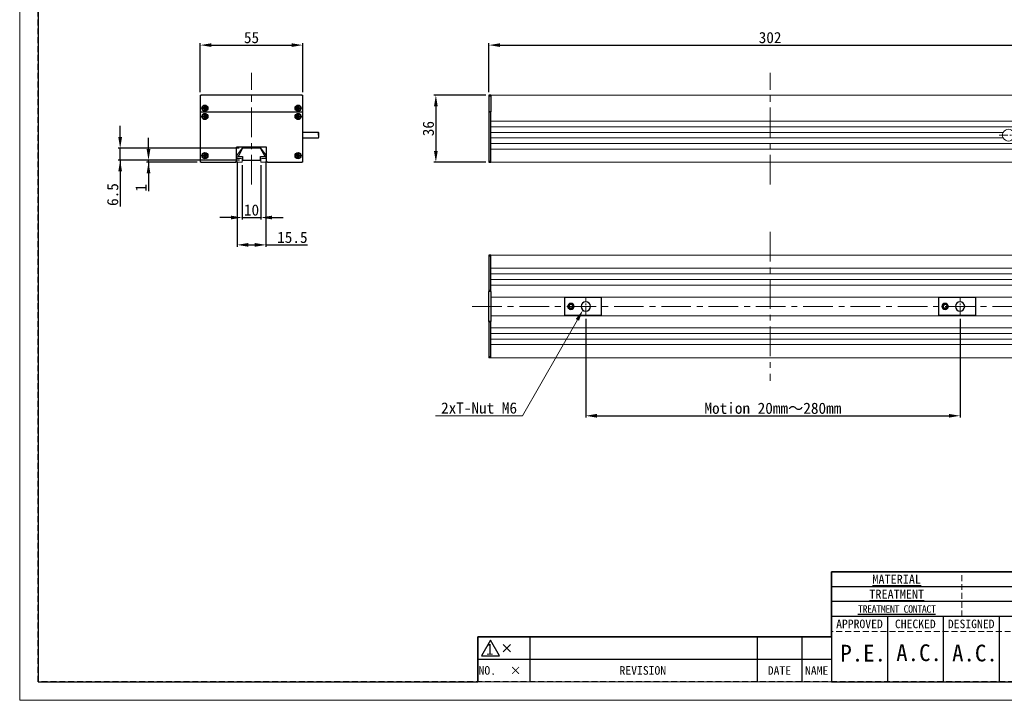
# Model space of a CAD drawing. Header units: millimetres. Extents: x -201 to 202, y 143 to 428.
# Tile 1 of 10: x -201 to 63, y 143 to 326. Entities that reach past the tile are written whole.
import ezdxf
from ezdxf import colors
from ezdxf.entities.mleader import LeaderData, LeaderLine
from ezdxf.enums import TextEntityAlignment as Align
from ezdxf.math import Vec2, Vec3

# ---------------------------------------------------------------- set-up
doc = ezdxf.new("R2010")
doc.units = ezdxf.units.MM
doc.header["$LTSCALE"] = 0.25
doc.linetypes.add('CENTER', pattern=[50.8, 31.75, -6.35, 6.35, -6.35])
doc.linetypes.add('HIDDEN', pattern=[9.525, 6.35, -3.175])
doc.layers.get('0').update_dxf_attribs({"lineweight": 30})
for name, color, linetype, lineweight in [('BASE', 7, 'Continuous', 20), ('CENTER', 1, 'CENTER', 15), ('DIMENSION', 6, 'Continuous', 9)]:
    doc.layers.add(name, color=color, linetype=linetype, lineweight=lineweight)
doc.layers.add('EMPTY LINE', color=252, linetype='Continuous', lineweight=0, plot=False)
for name, color, linetype in [('FORM', 7, 'Continuous'), ('LOCK NUT M6', 132, 'Continuous'), ('MXB4508', 25, 'Continuous'), ('SIDE PANEL1', 1, 'Continuous'), ('SIDEPANEL 2', 30, 'Continuous')]:
    doc.layers.add(name, color=color, linetype=linetype)
doc.styles.add('VS Standard', font='msgothic.ttc', dxfattribs={"height": 3})
doc.styles.add('VS Standard(小)', font='txt', dxfattribs={"height": 2.4})
doc.dimstyles.new('VS Standard x0.5', dxfattribs={"dimtxt": 3, "dimasz": 3, "dimexe": 0.5, "dimexo": 0.8, "dimgap": 0.5, "dimtad": 3, "dimlfac": 2, "dimrnd": 0.0001, "dimzin": 9, "dimdsep": 46, "dimtxsty": 'VS Standard', "dimcen": 0, "dimaunit": 1, "dimadec": 0, "dimazin": 2, "dimtfac": 1, "dimtmove": 0, "dimatfit": 3, "dimfxl": 1, "dimtolj": 1, "dimtzin": 0, "dimarcsym": 0})
doc.dimstyles.new('VS Standard x1', dxfattribs={"dimtxt": 3, "dimasz": 3, "dimexe": 0.5, "dimexo": 0.8, "dimgap": 0.5, "dimtad": 3, "dimrnd": 0.0001, "dimzin": 9, "dimdsep": 46, "dimtxsty": 'VS Standard', "dimcen": 0, "dimaunit": 1, "dimadec": 0, "dimazin": 2, "dimtfac": 1, "dimtmove": 0, "dimatfit": 2, "dimfxl": 1, "dimtolj": 1, "dimtzin": 0, "dimarcsym": 0})

# ---------------------------------------------------------------- blocks, each defined once
blk = doc.blocks.new('表題欄金物用_ver2.0.0')
at = {"layer": 'FORM', "color": 0}
for p, q in [((-11, 40.5), (-191, 40.5)), ((-191, 40.5), (-191, 28.5)), ((-39, 36.5), (-191, 36.5)), ((-39, 32.5), (-191, 32.5)), ((-11, 28.5), (-191, 28.5)), ((-191, 28.5), (-191, 11)), ((-176, 28.5), (-176, 11)), ((-161, 28.5), (-161, 11)), ((-146, 28.5), (-146, 11)), ((-272, 23), (-286, 23)), ((-286, 23), (-286, 17)), ((-211, 23), (-272, 23)), ((-272, 23), (-272, 17)), ((-211, 23), (-211, 17)), ((-199, 23), (-211, 23)), ((-199, 23), (-199, 17)), ((-191, 23), (-199, 23)), ((-279.19, 21), (-277.19, 19)), ((-279.19, 19), (-277.19, 21)), ((-286, 17), (-286, 11)), ((-272, 17), (-286, 17)), ((-272, 17), (-272, 11)), ((-211, 17), (-272, 17)), ((-211, 17), (-211, 11)), ((-199, 17), (-211, 17)), ((-199, 17), (-199, 11)), ((-191, 17), (-199, 17)), ((-191, 11), (-11, 11))]:
    blk.add_line(p, q, dxfattribs=at)
at = {"layer": 'FORM', "color": 0, "linetype": 'HIDDEN', "lineweight": 9}
for p, q in [((-156, 28.49), (-156, 40.49)), ((-131, 24.5), (-191, 24.5))]:
    blk.add_line(p, q, dxfattribs=at)
at = {"layer": 'FORM', "color": 0, "lineweight": 15}
blk.add_line((-191, 11), (-286, 11), dxfattribs=at)
at = {"layer": 'FORM', "color": 0}
blk.add_lwpolyline([(-282.58, 22.13), (-285.01, 17.93), (-280.16, 17.93)], close=True, dxfattribs=at)
at = {"layer": 'FORM', "color": 0, "attachment_point": 5}
for s, insert, char_height, width, style in [('{\\LMATERIAL}', (-173.5, 38.5), 2.4, 36.5, 'VS Standard(小)'), ('{\\LTREATMENT}', (-173.5, 34.5), 2.4, 36.5, 'VS Standard(小)'), ('{\\T0.9;\\LTREATMENT CONTACT}', (-173.5, 30.5), 2, 36.5, 'VS Standard(小)'), ('{\\fＭＳ ゴシック|b0|i0|c128|p49;APPROVED}', (-183.5, 26.5), 2.3, 15, 'VS Standard'), ('{\\fＭＳ ゴシック|b0|i0|c128|p49;CHECKED}', (-168.5, 26.5), 2.3, 15, 'VS Standard'), ('{\\fＭＳ ゴシック|b0|i0|c128|p49;DESIGNED}', (-153.5, 26.5), 2.3, 15, 'VS Standard'), ('NO.', (-283.44, 14), 2.3, 14, 'VS Standard'), ('\\pxi-3,l4,t4;×^I', (-276.99, 14), 2.3, 14, 'VS Standard'), ('REVISION', (-241.67, 14), 2.3, 46, 'VS Standard'), ('{\\fMS Gothic|b0|i0|c128|p49;DATE}', (-204.99, 14), 2.3, 12, 'VS Standard'), ('NAME', (-195, 14), 2.3, 8, 'VS Standard')]:
    blk.add_mtext(s, dxfattribs=dict(at, insert=insert, char_height=char_height, width=width, style=style))
at = {"layer": 'FORM', "color": 0, "insert": (-282.79, 19.73), "char_height": 3, "attachment_point": 5, "style": 'VS Standard'}
blk.add_mtext('1', dxfattribs=at)
at = {"layer": 'FORM', "color": 0}
for tag, height, style, p in [('材料', 2.8, 'VS Standard', (-133, 38.5)), ('一般面取', 2.8, 'VS Standard', (-57, 38.5)), ('処理', 2.8, 'VS Standard', (-133, 34.5)), ('仕上', 2.8, 'VS Standard', (-57, 34.5)), ('処理接点', 2.8, 'VS Standard', (-133, 30.5)), ('偏芯', 2.8, 'VS Standard', (-57, 30.5)), ('一般公差', 2.4, 'VS Standard(小)', (-106, 26.31)), ('適用（機種名）', 3.6, 'VS Standard', (-44.75, 24.75)), ('角度', 2.4, 'VS Standard(小)', (-106, 21.94)), ('SCALE', 2.4, 'VS Standard(小)', (-106, 17.56)), ('NAME', 3.5, 'VS Standard', (-44.75, 18.5)), ('DATE', 2.4, 'VS Standard(小)', (-106, 13.19)), ('DRAW_NO.', 3.5, 'VS Standard', (-44.75, 13.5))]:
    blk.add_attdef(tag, text='', height=height, dxfattribs=dict(at, style=style)).set_placement(p, align=Align.MIDDLE_CENTER)
at = {"layer": 'FORM', "color": 0, "style": 'VS Standard'}
for tag, p in [('CHECKED', (-167.5, 15.18)), ('APPROVED', (-182.5, 15.06)), ('DESIGNED', (-152.5, 15.09)), ('DRAWN', (-137.5, 15.23))]:
    blk.add_attdef(tag, text='', height=4.5, dxfattribs=at).set_placement(p, align=Align.BOTTOM_CENTER)
blk = doc.blocks.new('*D86')
at = {"layer": 'Defpoints', "color": 0}
for p in [(-49.5, 246), (51, 246), (51, 219.15)]:
    blk.add_point(p, dxfattribs=at)
at = {"layer": 'DIMENSION', "color": 0, "lineweight": -2}
for p, q in [((-49.5, 245.2), (-49.5, 218.65)), ((51, 245.2), (51, 218.65)), ((-46.5, 219.15), (48, 219.15))]:
    blk.add_line(p, q, dxfattribs=at)
at = {"layer": 'DIMENSION', "color": 0}
for points in [[(-46.5, 219.65), (-46.5, 218.65), (-49.5, 219.15)], [(48, 218.65), (48, 219.65), (51, 219.15)]]:
    blk.add_solid(points, dxfattribs=at)
at = {"layer": 'DIMENSION', "color": 0, "insert": (0.75, 221.15), "char_height": 3, "attachment_point": 5, "style": 'VS Standard'}
blk.add_mtext('\\A1;\\C6;Motion 20mm～280mm', dxfattribs=at)
blk = doc.blocks.new('*D123')
at = {"layer": 'Defpoints', "color": 0}
for p in [(75.5, 318.68), (-75.5, 305.25), (75.5, 305.25)]:
    blk.add_point(p, dxfattribs=at)
at = {"layer": 'DIMENSION', "color": 0, "lineweight": -2}
for p, q in [((-75.5, 306.05), (-75.5, 319.18)), ((-72.5, 318.68), (72.5, 318.68)), ((75.5, 306.05), (75.5, 319.18))]:
    blk.add_line(p, q, dxfattribs=at)
at = {"layer": 'DIMENSION', "color": 0}
for points in [[(-72.5, 319.18), (-72.5, 318.18), (-75.5, 318.68)], [(72.5, 318.18), (72.5, 319.18), (75.5, 318.68)]]:
    blk.add_solid(points, dxfattribs=at)
at = {"layer": 'DIMENSION', "color": 0, "insert": (0, 320.68), "char_height": 3, "attachment_point": 5, "style": 'VS Standard'}
blk.add_mtext('\\A1;302', dxfattribs=at)
blk = doc.blocks.new('*D124')
at = {"layer": 'Defpoints', "color": 0}
for p in [(-125.5, 318.68), (-153, 305.25), (-125.5, 305.25)]:
    blk.add_point(p, dxfattribs=at)
at = {"layer": 'DIMENSION', "color": 0, "lineweight": -2}
for p, q in [((-153, 306.05), (-153, 319.18)), ((-150, 318.68), (-128.5, 318.68)), ((-125.5, 306.05), (-125.5, 319.18))]:
    blk.add_line(p, q, dxfattribs=at)
at = {"layer": 'DIMENSION', "color": 0}
for points in [[(-150, 319.18), (-150, 318.18), (-153, 318.68)], [(-128.5, 318.18), (-128.5, 319.18), (-125.5, 318.68)]]:
    blk.add_solid(points, dxfattribs=at)
at = {"layer": 'DIMENSION', "color": 0, "insert": (-139.25, 320.68), "char_height": 3, "attachment_point": 5, "style": 'VS Standard'}
blk.add_mtext('\\A1;55', dxfattribs=at)
blk = doc.blocks.new('*D125')
at = {"layer": 'Defpoints', "color": 0}
for p in [(-75.5, 305.25), (-89.75, 287.25), (-75.5, 287.25)]:
    blk.add_point(p, dxfattribs=at)
at = {"layer": 'DIMENSION', "color": 0, "lineweight": -2}
for p, q in [((-76.3, 305.25), (-90.25, 305.25)), ((-89.75, 302.25), (-89.75, 290.25)), ((-76.3, 287.25), (-90.25, 287.25))]:
    blk.add_line(p, q, dxfattribs=at)
at = {"layer": 'DIMENSION', "color": 0}
for points in [[(-89.25, 302.25), (-90.25, 302.25), (-89.75, 305.25)], [(-90.25, 290.25), (-89.25, 290.25), (-89.75, 287.25)]]:
    blk.add_solid(points, dxfattribs=at)
at = {"layer": 'DIMENSION', "color": 0, "insert": (-91.76, 296.25), "char_height": 3, "attachment_point": 5, "rotation": 90, "style": 'VS Standard'}
blk.add_mtext('\\A1;36', dxfattribs=at)
blk = doc.blocks.new('*D126')
at = {"layer": 'Defpoints', "color": 0}
for p in [(-141.75, 287.25), (-136.75, 287.25), (-136.75, 272.38)]:
    blk.add_point(p, dxfattribs=at)
at = {"layer": 'DIMENSION', "color": 0, "lineweight": -2}
for p, q in [((-141.75, 286.45), (-141.75, 271.88)), ((-136.75, 286.45), (-136.75, 271.88)), ((-144.75, 272.38), (-147.75, 272.38)), ((-141.75, 272.38), (-136.75, 272.38)), ((-133.75, 272.38), (-130.75, 272.38))]:
    blk.add_line(p, q, dxfattribs=at)
at = {"layer": 'DIMENSION', "color": 0}
for points in [[(-144.75, 271.88), (-144.75, 272.88), (-141.75, 272.38)], [(-133.75, 272.88), (-133.75, 271.88), (-136.75, 272.38)]]:
    blk.add_solid(points, dxfattribs=at)
at = {"layer": 'DIMENSION', "color": 0, "insert": (-139.25, 274.38), "char_height": 3, "attachment_point": 5, "style": 'VS Standard'}
blk.add_mtext('\\A1;10', dxfattribs=at)
blk = doc.blocks.new('*D127')
at = {"layer": 'Defpoints', "color": 0}
for p in [(-143.12, 288.25), (-135.37, 288.25), (-135.37, 265.04)]:
    blk.add_point(p, dxfattribs=at)
at = {"layer": 'DIMENSION', "color": 0, "lineweight": -2}
for p, q in [((-143.12, 287.45), (-143.12, 264.54)), ((-135.37, 287.45), (-135.37, 264.54)), ((-140.12, 265.04), (-138.37, 265.04)), ((-135.37, 265.04), (-124.18, 265.04))]:
    blk.add_line(p, q, dxfattribs=at)
at = {"layer": 'DIMENSION', "color": 0}
for points in [[(-140.12, 265.54), (-140.12, 264.54), (-143.12, 265.04)], [(-138.37, 264.54), (-138.37, 265.54), (-135.37, 265.04)]]:
    blk.add_solid(points, dxfattribs=at)
at = {"layer": 'DIMENSION', "color": 0, "insert": (-128.28, 267.04), "char_height": 3, "attachment_point": 5, "style": 'VS Standard'}
blk.add_mtext('\\A1;15.5', dxfattribs=at)
blk = doc.blocks.new('*D128')
at = {"layer": 'Defpoints', "color": 0}
for p in [(-166.91, 287.75), (-153, 287.25), (-141.7, 287.75)]:
    blk.add_point(p, dxfattribs=at)
at = {"layer": 'DIMENSION', "color": 0, "lineweight": -2}
for p, q in [((-166.91, 290.75), (-166.91, 293.75)), ((-142.5, 287.75), (-167.41, 287.75)), ((-153.8, 287.25), (-167.41, 287.25)), ((-166.91, 287.25), (-166.91, 287.75)), ((-166.91, 287.25), (-166.91, 279.44)), ((-166.91, 284.25), (-166.91, 281.25))]:
    blk.add_line(p, q, dxfattribs=at)
at = {"layer": 'DIMENSION', "color": 0}
for points in [[(-167.41, 290.75), (-166.41, 290.75), (-166.91, 287.75)], [(-166.41, 284.25), (-167.41, 284.25), (-166.91, 287.25)]]:
    blk.add_solid(points, dxfattribs=at)
at = {"layer": 'DIMENSION', "color": 0, "insert": (-168.91, 280.35), "char_height": 3, "attachment_point": 5, "rotation": 90, "style": 'VS Standard'}
blk.add_mtext('\\A1;1', dxfattribs=at)
blk = doc.blocks.new('*D129')
at = {"layer": 'Defpoints', "color": 0}
for p in [(-174.52, 291), (-141.76, 291), (-141.7, 287.75)]:
    blk.add_point(p, dxfattribs=at)
at = {"layer": 'DIMENSION', "color": 0, "lineweight": -2}
for p, q in [((-174.52, 294), (-174.52, 297)), ((-142.56, 291), (-175.02, 291)), ((-174.52, 287.75), (-174.52, 291)), ((-142.5, 287.75), (-175.02, 287.75)), ((-174.52, 287.75), (-174.52, 275.34)), ((-174.52, 284.75), (-174.52, 281.75))]:
    blk.add_line(p, q, dxfattribs=at)
at = {"layer": 'DIMENSION', "color": 0}
for points in [[(-175.02, 294), (-174.02, 294), (-174.52, 291)], [(-174.02, 284.75), (-175.02, 284.75), (-174.52, 287.75)]]:
    blk.add_solid(points, dxfattribs=at)
at = {"layer": 'DIMENSION', "color": 0, "insert": (-176.52, 278.55), "char_height": 3, "attachment_point": 5, "rotation": 90, "style": 'VS Standard'}
blk.add_mtext('\\A1;6.5', dxfattribs=at)

msp = doc.modelspace()

# ---------------------------------------------------------------- linework, layer by layer
at = {"color": 7}
for p, q in [((-121.2397, 295.25), (-125.5, 295.25)), ((-125.5, 293.75), (-125.5, 295.25)), ((-125.5, 293.75), (-121.2397, 293.75))]:
    msp.add_line(p, q, dxfattribs=at)
for centre, start, end in [((-120.6397, 294.875), 147.994617, 212.005383), ((-121.8397, 294.875), 327.994617, 32.005383), ((-121.8397, 294.125), 327.994617, 32.005383)]:
    msp.add_arc(centre, 0.7075, start, end, dxfattribs=at)
at = {"layer": 'BASE', "color": 7}
for p, q in [((-153, 305.25), (-153, 298.25)), ((-150.5, 305.25), (-153, 305.25)), ((-125.5, 305.25), (-128, 305.25)), ((-125.5, 298.25), (-125.5, 305.25)), ((75, 305.25), (-75, 305.25)), ((75, 305.25), (-75, 305.25)), ((75, 305.25), (-75, 305.25)), ((75, 305.25), (-75, 305.25)), ((-75, 287.25), (-75, 305.25)), ((-75, 298.25), (75, 298.25)), ((-75, 298.25), (75, 298.25)), ((-75, 298.25), (75, 298.25)), ((-75, 298.25), (75, 298.25)), ((-75, 296.75), (75, 296.75)), ((-75, 296.75), (75, 296.75)), ((-75, 296.75), (75, 296.75)), ((-75, 296.75), (75, 296.75)), ((-75, 295.25), (62.5867, 295.25)), ((-75, 295.25), (62.5867, 295.25)), ((-75, 295.25), (62.5867, 295.25)), ((-75, 293.75), (62.5867, 293.75)), ((-75, 293.75), (62.5867, 293.75)), ((-75, 293.75), (61.0867, 293.75)), ((-143.125, 289.25), (-141.7578, 291)), ((-141.7578, 291), (-136.7422, 291)), ((-136.7422, 291), (-135.375, 289.25)), ((-75, 292.25), (75, 292.25)), ((75, 292.25), (-75, 292.25)), ((75, 292.25), (-75, 292.25)), ((75, 292.25), (-75, 292.25)), ((-153, 290.75), (-153, 287.25)), ((-143.125, 288.25), (-143.125, 289.25)), ((-142, 288.25), (-143.125, 288.25)), ((-135.375, 288.25), (-136.5, 288.25)), ((-135.375, 289.25), (-135.375, 288.25)), ((-125.5, 287.25), (-125.5, 290.75)), ((75, 290.75), (-75, 290.75)), ((75, 290.75), (-75, 290.75)), ((75, 290.75), (-75, 290.75)), ((75, 290.75), (-75, 290.75)), ((-153, 287.25), (-149.5, 287.25)), ((-145, 287.25), (-141.75, 287.25)), ((-141.75, 287.25), (-141.75, 288)), ((-136.75, 288), (-136.75, 287.25)), ((-136.75, 287.25), (-133.5, 287.25)), ((-129, 287.25), (-125.5, 287.25)), ((75, 287.25), (-75, 287.25)), ((75, 287.25), (-75, 287.25)), ((75, 287.25), (-75, 287.25)), ((75, 287.25), (-75, 287.25)), ((75, 262.25), (-75, 262.25)), ((-75, 234.75), (-75, 262.25)), ((75, 258.75), (-75, 258.75)), ((75, 257.25), (-75, 257.25)), ((75, 255.75), (-75, 255.75)), ((75, 254.25), (-75, 254.25)), ((75, 251), (-75, 251)), ((75, 246), (-75, 246)), ((75, 242.75), (-75, 242.75)), ((75, 241.25), (-75, 241.25)), ((75, 239.75), (-75, 239.75)), ((75, 238.25), (-75, 238.25)), ((75, 234.75), (-75, 234.75))]:
    msp.add_line(p, q, dxfattribs=at)
for centre, radius, start, end in [((64, 294.5), 1.6, 152.046813, 180), ((64, 294.5), 1.6, 180, 207.953187), ((64, 294.5), 1.6, 27.953187, 152.046813), ((64, 294.5), 1.6, 207.953187, 332.046813), ((-142, 288), 0.25, 0, 90), ((-136.5, 288), 0.25, 90, 180)]:
    msp.add_arc(centre, radius, start, end, dxfattribs=at)
at = {"layer": 'CENTER'}
for p, q in [((-139.25, 281.25), (-139.25, 311.25)), ((-139.25, 281.25), (-139.25, 311.25)), ((-139.25, 281.25), (-139.25, 311.25)), ((0, 281.25), (0, 311.25)), ((0, 268.5), (0, 228.5)), ((-80, 248.5), (80, 248.5))]:
    msp.add_line(p, q, dxfattribs=at)
at = {"layer": 'CENTER', "ltscale": 0.3}
for p, q in [((61.5, 294.5), (66.5, 294.5)), ((-49.5, 246), (-49.5, 251)), ((51, 246), (51, 251)), ((-52, 248.5), (-47, 248.5)), ((48.5, 248.5), (53.5, 248.5))]:
    msp.add_line(p, q, dxfattribs=at)
at = {"layer": 'EMPTY LINE'}
for p, q in [((-201.5, 427.75), (-201.5, 142.75)), ((-201.5, 142.75), (201.5, 142.75))]:
    msp.add_line(p, q, dxfattribs=at)
at = {"layer": 'FORM', "linetype": 'HIDDEN'}
msp.add_lwpolyline([(-196.5, 422.75), (196.5, 422.75), (196.5, 147.75), (-196.5, 147.75)], close=True, dxfattribs=at)
at = {"layer": 'FORM'}
msp.add_lwpolyline([(-196.5, 422.75), (-196.5, 147.75), (-78.5, 147.75), (-78.5, 159.75), (16.5, 159.75), (16.5, 177.25), (196.5, 177.25), (196.5, 422.75), (-196.5, 422.75)], close=True, dxfattribs=at)
at = {"layer": 'LOCK NUT M6', "color": 7}
for p, q in [((-141.7, 291), (-142.875, 288.75)), ((-136.8, 291), (-141.7, 291)), ((-135.625, 288.75), (-136.8, 291)), ((-142.875, 288.75), (-141.7, 288.75)), ((-141.7, 288.75), (-141.7, 287.75)), ((-136.8, 287.75), (-136.8, 288.75)), ((-136.8, 288.75), (-135.625, 288.75)), ((-141.7, 287.75), (-136.8, 287.75)), ((-55.25, 251), (-55.25, 250.95)), ((-45.25, 250.95), (-55.25, 250.95)), ((-55.25, 250.95), (-55.25, 246.05)), ((-45.25, 250.95), (-55.25, 250.95)), ((-53.7887, 249), (-54.0774, 248.5)), ((-53.2113, 249), (-53.7887, 249)), ((-53.2113, 249), (-52.9226, 248.5)), ((-45.25, 250.95), (-45.25, 251)), ((-45.25, 246.05), (-45.25, 250.95)), ((45.25, 251), (45.25, 250.95)), ((55.25, 250.95), (45.25, 250.95)), ((45.25, 250.95), (45.25, 246.05)), ((55.25, 250.95), (45.25, 250.95)), ((46.7113, 249), (46.4226, 248.5)), ((47.2887, 249), (46.7113, 249)), ((47.2887, 249), (47.5774, 248.5)), ((55.25, 250.95), (55.25, 251)), ((55.25, 246.05), (55.25, 250.95)), ((-45.25, 246.05), (-55.25, 246.05)), ((-55.25, 246.05), (-55.25, 246)), ((-45.25, 246.05), (-55.25, 246.05)), ((-53.7887, 248), (-54.0774, 248.5)), ((-53.2113, 248), (-53.7887, 248)), ((-53.2113, 248), (-52.9226, 248.5)), ((-45.25, 246), (-45.25, 246.05)), ((55.25, 246.05), (45.25, 246.05)), ((45.25, 246.05), (45.25, 246)), ((55.25, 246.05), (45.25, 246.05)), ((46.7113, 248), (46.4226, 248.5)), ((47.2887, 248), (46.7113, 248)), ((47.2887, 248), (47.5774, 248.5)), ((55.25, 246), (55.25, 246.05))]:
    msp.add_line(p, q, dxfattribs=at)
for centre in [(-53.5, 248.5), (47, 248.5)]:
    msp.add_circle(centre, 0.805, dxfattribs=at)
for centre, radius, start, end in [((-53.5, 248.5), 0.825, 90, 270), ((-53.5, 248.5), 0.825, 270, 90), ((-49.5, 248.5), 1.25, 90, 270), ((-49.5, 248.5), 1.25, 270, 90), ((47, 248.5), 0.825, 90, 270), ((47, 248.5), 0.825, 270, 90), ((51, 248.5), 1.25, 90, 270), ((51, 248.5), 1.25, 270, 90)]:
    msp.add_arc(centre, radius, start, end, dxfattribs=at)
at = {"layer": 'MXB4508', "color": 7}
for p, q in [((-152.25, 301.625), (-152.25, 301.875)), ((-152.1768, 301.8018), (-152.25, 301.875)), ((-152.25, 301.875), (-151.875, 301.875)), ((-152.1768, 301.6982), (-152.25, 301.625)), ((-151.875, 301.625), (-152.25, 301.625)), ((-152.1768, 301.6982), (-152.1768, 301.8018)), ((-152.1768, 301.8018), (-151.8018, 301.8018)), ((-151.8018, 301.6982), (-152.1768, 301.6982)), ((-151.8018, 302.1768), (-151.875, 302.25)), ((-151.875, 301.875), (-151.875, 302.25)), ((-151.875, 302.25), (-151.625, 302.25)), ((-151.875, 301.875), (-151.8018, 301.8018)), ((-151.8018, 301.6982), (-151.875, 301.625)), ((-151.875, 301.25), (-151.875, 301.625)), ((-151.8018, 302.1768), (-151.6982, 302.1768)), ((-151.8018, 301.8018), (-151.8018, 302.1768)), ((-151.8018, 301.3232), (-151.8018, 301.6982)), ((-151.6982, 302.1768), (-151.625, 302.25)), ((-151.6982, 302.1768), (-151.6982, 301.8018)), ((-151.6982, 301.8018), (-151.625, 301.875)), ((-151.6982, 301.8018), (-151.3232, 301.8018)), ((-151.6982, 301.6982), (-151.6982, 301.3232)), ((-151.3232, 301.6982), (-151.6982, 301.6982)), ((-151.6982, 301.6982), (-151.625, 301.625)), ((-151.625, 302.25), (-151.625, 301.875)), ((-151.625, 301.875), (-151.25, 301.875)), ((-151.25, 301.625), (-151.625, 301.625)), ((-151.625, 301.625), (-151.625, 301.25)), ((-151.3232, 301.8018), (-151.25, 301.875)), ((-151.3232, 301.8018), (-151.3232, 301.6982)), ((-151.3232, 301.6982), (-151.25, 301.625)), ((-151.25, 301.875), (-151.25, 301.625)), ((-127.25, 301.625), (-127.25, 301.875)), ((-127.1768, 301.8018), (-127.25, 301.875)), ((-127.25, 301.875), (-126.875, 301.875)), ((-127.1768, 301.6982), (-127.25, 301.625)), ((-126.875, 301.625), (-127.25, 301.625)), ((-127.1768, 301.6982), (-127.1768, 301.8018)), ((-127.1768, 301.8018), (-126.8018, 301.8018)), ((-126.8018, 301.6982), (-127.1768, 301.6982)), ((-126.8018, 302.1768), (-126.875, 302.25)), ((-126.875, 301.875), (-126.875, 302.25)), ((-126.875, 302.25), (-126.625, 302.25)), ((-126.875, 301.875), (-126.8018, 301.8018)), ((-126.8018, 301.6982), (-126.875, 301.625)), ((-126.875, 301.25), (-126.875, 301.625)), ((-126.8018, 302.1768), (-126.6982, 302.1768)), ((-126.8018, 301.8018), (-126.8018, 302.1768)), ((-126.8018, 301.3232), (-126.8018, 301.6982)), ((-126.6982, 302.1768), (-126.625, 302.25)), ((-126.6982, 302.1768), (-126.6982, 301.8018)), ((-126.6982, 301.8018), (-126.625, 301.875)), ((-126.6982, 301.8018), (-126.3232, 301.8018)), ((-126.6982, 301.6982), (-126.6982, 301.3232)), ((-126.3232, 301.6982), (-126.6982, 301.6982)), ((-126.6982, 301.6982), (-126.625, 301.625)), ((-126.625, 302.25), (-126.625, 301.875)), ((-126.625, 301.875), (-126.25, 301.875)), ((-126.25, 301.625), (-126.625, 301.625)), ((-126.625, 301.625), (-126.625, 301.25)), ((-126.3232, 301.8018), (-126.25, 301.875)), ((-126.3232, 301.8018), (-126.3232, 301.6982)), ((-126.3232, 301.6982), (-126.25, 301.625)), ((-126.25, 301.875), (-126.25, 301.625)), ((-152.25, 299.375), (-152.25, 299.625)), ((-152.1768, 299.5518), (-152.25, 299.625)), ((-152.25, 299.625), (-151.875, 299.625)), ((-152.1768, 299.4482), (-152.25, 299.375)), ((-151.875, 299.375), (-152.25, 299.375)), ((-152.1768, 299.4482), (-152.1768, 299.5518)), ((-152.1768, 299.5518), (-151.8018, 299.5518)), ((-151.8018, 299.4482), (-152.1768, 299.4482)), ((-151.8018, 301.3232), (-151.875, 301.25)), ((-151.625, 301.25), (-151.875, 301.25)), ((-151.8018, 299.9268), (-151.875, 300)), ((-151.875, 299.625), (-151.875, 300)), ((-151.875, 300), (-151.625, 300)), ((-151.875, 299.625), (-151.8018, 299.5518)), ((-151.8018, 299.4482), (-151.875, 299.375)), ((-151.875, 299), (-151.875, 299.375)), ((-151.8018, 299.0732), (-151.875, 299)), ((-151.625, 299), (-151.875, 299)), ((-151.6982, 301.3232), (-151.8018, 301.3232)), ((-151.8018, 299.9268), (-151.6982, 299.9268)), ((-151.8018, 299.5518), (-151.8018, 299.9268)), ((-151.8018, 299.0732), (-151.8018, 299.4482)), ((-151.6982, 299.0732), (-151.8018, 299.0732)), ((-151.6982, 301.3232), (-151.625, 301.25)), ((-151.6982, 299.9268), (-151.625, 300)), ((-151.6982, 299.9268), (-151.6982, 299.5518)), ((-151.6982, 299.5518), (-151.625, 299.625)), ((-151.6982, 299.5518), (-151.3232, 299.5518)), ((-151.6982, 299.4482), (-151.6982, 299.0732)), ((-151.3232, 299.4482), (-151.6982, 299.4482)), ((-151.6982, 299.4482), (-151.625, 299.375)), ((-151.6982, 299.0732), (-151.625, 299)), ((-151.625, 300), (-151.625, 299.625)), ((-151.625, 299.625), (-151.25, 299.625)), ((-151.25, 299.375), (-151.625, 299.375)), ((-151.625, 299.375), (-151.625, 299)), ((-151.3232, 299.5518), (-151.25, 299.625)), ((-151.3232, 299.5518), (-151.3232, 299.4482)), ((-151.3232, 299.4482), (-151.25, 299.375)), ((-151.25, 299.625), (-151.25, 299.375)), ((-127.25, 299.375), (-127.25, 299.625)), ((-127.1768, 299.5518), (-127.25, 299.625)), ((-127.25, 299.625), (-126.875, 299.625)), ((-127.1768, 299.4482), (-127.25, 299.375)), ((-126.875, 299.375), (-127.25, 299.375)), ((-127.1768, 299.4482), (-127.1768, 299.5518)), ((-127.1768, 299.5518), (-126.8018, 299.5518)), ((-126.8018, 299.4482), (-127.1768, 299.4482)), ((-126.8018, 301.3232), (-126.875, 301.25)), ((-126.625, 301.25), (-126.875, 301.25)), ((-126.8018, 299.9268), (-126.875, 300)), ((-126.875, 299.625), (-126.875, 300)), ((-126.875, 300), (-126.625, 300)), ((-126.875, 299.625), (-126.8018, 299.5518)), ((-126.8018, 299.4482), (-126.875, 299.375)), ((-126.875, 299), (-126.875, 299.375)), ((-126.8018, 299.0732), (-126.875, 299)), ((-126.625, 299), (-126.875, 299)), ((-126.6982, 301.3232), (-126.8018, 301.3232)), ((-126.8018, 299.9268), (-126.6982, 299.9268)), ((-126.8018, 299.5518), (-126.8018, 299.9268)), ((-126.8018, 299.0732), (-126.8018, 299.4482)), ((-126.6982, 299.0732), (-126.8018, 299.0732)), ((-126.6982, 301.3232), (-126.625, 301.25)), ((-126.6982, 299.9268), (-126.625, 300)), ((-126.6982, 299.9268), (-126.6982, 299.5518)), ((-126.6982, 299.5518), (-126.625, 299.625)), ((-126.6982, 299.5518), (-126.3232, 299.5518)), ((-126.6982, 299.4482), (-126.6982, 299.0732)), ((-126.3232, 299.4482), (-126.6982, 299.4482)), ((-126.6982, 299.4482), (-126.625, 299.375)), ((-126.6982, 299.0732), (-126.625, 299)), ((-126.625, 300), (-126.625, 299.625)), ((-126.625, 299.625), (-126.25, 299.625)), ((-126.25, 299.375), (-126.625, 299.375)), ((-126.625, 299.375), (-126.625, 299)), ((-126.3232, 299.5518), (-126.25, 299.625)), ((-126.3232, 299.5518), (-126.3232, 299.4482)), ((-126.3232, 299.4482), (-126.25, 299.375)), ((-126.25, 299.625), (-126.25, 299.375)), ((-152.25, 288.875), (-152.25, 289.125)), ((-152.1768, 289.0518), (-152.25, 289.125)), ((-152.25, 289.125), (-151.875, 289.125)), ((-152.1768, 288.9482), (-152.25, 288.875)), ((-151.875, 288.875), (-152.25, 288.875)), ((-152.1768, 288.9482), (-152.1768, 289.0518)), ((-152.1768, 289.0518), (-151.8018, 289.0518)), ((-151.8018, 288.9482), (-152.1768, 288.9482)), ((-151.8018, 289.4268), (-151.875, 289.5)), ((-151.875, 289.125), (-151.875, 289.5)), ((-151.875, 289.5), (-151.625, 289.5)), ((-151.875, 289.125), (-151.8018, 289.0518)), ((-151.8018, 288.9482), (-151.875, 288.875)), ((-151.875, 288.5), (-151.875, 288.875)), ((-151.8018, 288.5732), (-151.875, 288.5)), ((-151.625, 288.5), (-151.875, 288.5)), ((-151.8018, 289.4268), (-151.6982, 289.4268)), ((-151.8018, 289.0518), (-151.8018, 289.4268)), ((-151.8018, 288.5732), (-151.8018, 288.9482)), ((-151.6982, 288.5732), (-151.8018, 288.5732)), ((-151.6982, 289.4268), (-151.625, 289.5)), ((-151.6982, 289.4268), (-151.6982, 289.0518)), ((-151.6982, 289.0518), (-151.625, 289.125)), ((-151.6982, 289.0518), (-151.3232, 289.0518)), ((-151.6982, 288.9482), (-151.6982, 288.5732)), ((-151.3232, 288.9482), (-151.6982, 288.9482)), ((-151.6982, 288.9482), (-151.625, 288.875)), ((-151.6982, 288.5732), (-151.625, 288.5)), ((-151.625, 289.5), (-151.625, 289.125)), ((-151.625, 289.125), (-151.25, 289.125)), ((-151.25, 288.875), (-151.625, 288.875)), ((-151.625, 288.875), (-151.625, 288.5)), ((-151.3232, 289.0518), (-151.25, 289.125)), ((-151.3232, 289.0518), (-151.3232, 288.9482)), ((-151.3232, 288.9482), (-151.25, 288.875)), ((-151.25, 289.125), (-151.25, 288.875)), ((-127.25, 288.875), (-127.25, 289.125)), ((-127.1768, 289.0518), (-127.25, 289.125)), ((-127.25, 289.125), (-126.875, 289.125)), ((-127.1768, 288.9482), (-127.25, 288.875)), ((-126.875, 288.875), (-127.25, 288.875)), ((-127.1768, 288.9482), (-127.1768, 289.0518)), ((-127.1768, 289.0518), (-126.8018, 289.0518)), ((-126.8018, 288.9482), (-127.1768, 288.9482)), ((-126.8018, 289.4268), (-126.875, 289.5)), ((-126.875, 289.125), (-126.875, 289.5)), ((-126.875, 289.5), (-126.625, 289.5)), ((-126.875, 289.125), (-126.8018, 289.0518)), ((-126.8018, 288.9482), (-126.875, 288.875)), ((-126.875, 288.5), (-126.875, 288.875)), ((-126.8018, 288.5732), (-126.875, 288.5)), ((-126.625, 288.5), (-126.875, 288.5)), ((-126.8018, 289.4268), (-126.6982, 289.4268)), ((-126.8018, 289.0518), (-126.8018, 289.4268)), ((-126.8018, 288.5732), (-126.8018, 288.9482)), ((-126.6982, 288.5732), (-126.8018, 288.5732)), ((-126.6982, 289.4268), (-126.625, 289.5)), ((-126.6982, 289.4268), (-126.6982, 289.0518)), ((-126.6982, 289.0518), (-126.625, 289.125)), ((-126.6982, 289.0518), (-126.3232, 289.0518)), ((-126.6982, 288.9482), (-126.6982, 288.5732)), ((-126.3232, 288.9482), (-126.6982, 288.9482)), ((-126.6982, 288.9482), (-126.625, 288.875)), ((-126.6982, 288.5732), (-126.625, 288.5)), ((-126.625, 289.5), (-126.625, 289.125)), ((-126.625, 289.125), (-126.25, 289.125)), ((-126.25, 288.875), (-126.625, 288.875)), ((-126.625, 288.875), (-126.625, 288.5)), ((-126.3232, 289.0518), (-126.25, 289.125)), ((-126.3232, 289.0518), (-126.3232, 288.9482)), ((-126.3232, 288.9482), (-126.25, 288.875)), ((-126.25, 289.125), (-126.25, 288.875))]:
    msp.add_line(p, q, dxfattribs=at)
for centre, start, end in [((-151.75, 301.75), 0, 180), ((-151.75, 301.75), 180, 0), ((-126.75, 301.75), 0, 180), ((-126.75, 301.75), 180, 0), ((-151.75, 299.5), 0, 180), ((-151.75, 299.5), 180, 0), ((-126.75, 299.5), 0, 180), ((-126.75, 299.5), 180, 0), ((-151.75, 289), 0, 180), ((-151.75, 289), 180, 0), ((-126.75, 289), 0, 180), ((-126.75, 289), 180, 0)]:
    msp.add_arc(centre, 0.75, start, end, dxfattribs=at)
at = {"layer": 'SIDE PANEL1', "color": 7, "extrusion": (3.67394e-16, -1, 0)}
for p, q in [((-153, 300.75), (-153, 287.5)), ((-125.5, 287.5), (-125.5, 300.75)), ((-135.25, 291.25), (-143.25, 291.25)), ((-143.25, 287.5), (-143.25, 291.25)), ((-135.25, 287.5), (-135.25, 291.25)), ((-153, 287.5), (-152.75, 287.25)), ((-152.75, 287.25), (-143.5, 287.25)), ((-143.5, 287.25), (-143.25, 287.5)), ((-135.25, 287.5), (-135, 287.25)), ((-135, 287.25), (-125.75, 287.25)), ((-125.75, 287.25), (-125.5, 287.5))]:
    msp.add_line(p, q, dxfattribs=at)
at = {"layer": 'SIDE PANEL1', "color": 7, "extrusion": (-3.67394e-16, -1, 0)}
for p, q in [((-75, 300.75), (-75.5, 300.75)), ((-75.5, 300.75), (-75.5, 287.5)), ((-75, 287.5), (-75, 300.75)), ((-75.5, 287.5), (-75, 287.5)), ((-75.5, 287.5), (-75.5, 287.25)), ((-75.5, 287.5), (-75.5, 287.5)), ((-75.5, 287.25), (-75.5, 287.25)), ((-75.5, 287.25), (-75, 287.25)), ((-75.5, 287.25), (-75, 287.25)), ((-75, 287.25), (-75, 287.5)), ((-75, 287.25), (-75, 287.25))]:
    msp.add_line(p, q, dxfattribs=at)
at = {"layer": 'SIDE PANEL1', "color": 7}
for p, q in [((-75, 262.25), (-75.5, 262.25)), ((-75.5, 262.25), (-75.5, 262)), ((-75.5, 262), (-75.5, 252.75)), ((-75, 262), (-75.5, 262)), ((-75, 262), (-75, 262.25)), ((-75, 252.75), (-75, 262)), ((-75.5, 252.75), (-75.5, 252.5)), ((-75, 252.75), (-75.5, 252.75)), ((-75.5, 244.5), (-75.5, 252.5)), ((-75, 252.5), (-75.5, 252.5)), ((-75, 252.5), (-75, 252.75)), ((-75, 252.5), (-75, 244.5)), ((-75.5, 244.5), (-75.5, 244.25)), ((-75, 244.5), (-75.5, 244.5)), ((-75.5, 244.25), (-75.5, 235)), ((-75, 244.25), (-75.5, 244.25)), ((-75, 244.25), (-75, 244.5)), ((-75, 235), (-75, 244.25)), ((-75.5, 235), (-75.5, 234.75)), ((-75, 235), (-75.5, 235)), ((-75, 234.75), (-75.5, 234.75)), ((-75, 234.75), (-75, 235))]:
    msp.add_line(p, q, dxfattribs=at)
for centre in [(-151.75, 299.5), (-126.75, 299.5), (-151.75, 289), (-126.75, 289)]:
    msp.add_circle(centre, 0.8, dxfattribs=at)
at = {"layer": 'SIDEPANEL 2', "color": 7, "extrusion": (1.22465e-16, -1, 0)}
for p, q in [((-152.75, 305.25), (-153, 305)), ((-153, 305), (-153, 300.75)), ((-125.75, 305.25), (-152.75, 305.25)), ((-125.5, 305), (-125.75, 305.25)), ((-125.5, 300.75), (-125.5, 305))]:
    msp.add_line(p, q, dxfattribs=at)
at = {"layer": 'SIDEPANEL 2', "color": 7, "extrusion": (-1.22465e-16, -1, 0)}
for p, q in [((-75.5, 305.25), (-75.5, 305)), ((-75, 305.25), (-75.5, 305.25)), ((-75.5, 305), (-75.5, 300.75)), ((-75, 305), (-75.5, 305)), ((-75, 305.25), (-75, 305)), ((-75, 305), (-75, 300.75)), ((-153, 300.75), (-125.5, 300.75)), ((-75.5, 300.75), (-75, 300.75))]:
    msp.add_line(p, q, dxfattribs=at)
at = {"layer": 'SIDEPANEL 2', "color": 7}
for centre in [(-151.75, 301.75), (-126.75, 301.75)]:
    msp.add_circle(centre, 0.8, dxfattribs=at)

# ---------------------------------------------------------------- block references
at = {"layer": 'FORM'}
ref = msp.add_blockref('表題欄金物用_ver2.0.0', (207.5, 136.75), dxfattribs=at)
ref.add_attrib('DESIGNED', 'A.C.', dxfattribs={"color": 0, "height": 4.5, "style": 'VS Standard'}).set_placement((55, 151.8412), align=Align.BOTTOM_CENTER)
ref.add_attrib('CHECKED', 'A.C.', dxfattribs={"color": 0, "height": 4.5, "style": 'VS Standard'}).set_placement((40, 151.9272), align=Align.BOTTOM_CENTER)
ref.add_attrib('APPROVED', 'P.E.', dxfattribs={"color": 0, "height": 4.5, "style": 'VS Standard'}).set_placement((25, 151.8117), align=Align.BOTTOM_CENTER)

# ---------------------------------------------------------------- dimensions: what is measured, and where the dimension line sits
at = {"layer": 'DIMENSION'}
for base, p1, p2, picture, middle in [((-125.5, 318.6823), (-153, 305.25), (-125.5, 305.25), '*D124', (-139.25, 320.6829)), ((-135.375, 265.0378), (-143.125, 288.25), (-135.375, 288.25), '*D127', (-128.2797, 267.0384)), ((-136.75, 272.3766), (-141.75, 287.25), (-136.75, 287.25), '*D126', (-139.25, 274.3772))]:
    dim = msp.add_linear_dim(base=base, p1=p1, p2=p2, dimstyle='VS Standard x0.5', dxfattribs=at)
    dim.commit()
    dim.dimension.update_dxf_attribs({"geometry": picture, "text_midpoint": middle})
dim = msp.add_linear_dim(base=(75.5, 318.6823), p1=(-75.5, 305.25), p2=(75.5, 305.25), dimstyle='VS Standard x0.5', dxfattribs=at)
dim.commit()
dim.dimension.update_dxf_attribs({"geometry": '*D123', "text_midpoint": (0, 318.6823), "dimtype": 160})
for base, p1, p2, picture, middle in [((-89.7545, 287.25), (-75.5, 305.25), (-75.5, 287.25), '*D125', (-89.7545, 296.25)), ((-174.5187, 291), (-141.7, 287.75), (-141.7578, 291), '*D129', (-174.5187, 278.5461)), ((-166.9054, 287.75), (-153, 287.25), (-141.7, 287.75), '*D128', (-166.9054, 280.3464))]:
    dim = msp.add_linear_dim(base=base, p1=p1, p2=p2, angle=90, dimstyle='VS Standard x0.5', dxfattribs=at)
    dim.commit()
    dim.dimension.update_dxf_attribs({"geometry": picture, "text_midpoint": middle, "dimtype": 160})
dim = msp.add_linear_dim(base=(51, 219.1499), p1=(-49.5, 246), p2=(51, 246), text='\\C6;Motion 20mm～280mm', dimstyle='VS Standard x1', dxfattribs=at)
dim.commit()
dim.dimension.update_dxf_attribs({"geometry": '*D86', "text_midpoint": (0.75, 219.1499), "dimtype": 160})

# ---------------------------------------------------------------- leaders
ml = msp.add_multileader_mtext('Standard', dxfattribs=at)
ml.set_content('2xT-Nut M6', color=256, style='VS Standard')
ml.set_leader_properties(color=256, linetype='ByLayer', lineweight=-1)
ml.build(insert=Vec2(0, 0))
ml.multileader.update_dxf_attribs({"has_dogleg": 0, "text_left_attachment_type": 6, "text_right_attachment_type": 6, "dogleg_length": 0.36, "arrow_head_size": 3})
ctx = ml.context
ctx.base_point, ctx.char_height, ctx.arrow_head_size, ctx.landing_gap_size, ctx.plane_origin = Vec3(-88.5507, 219.1499), 3, 3, 1.5, Vec3(56.7307, 286.7109)
ctx.left_attachment, ctx.right_attachment, ctx.text_align_type = 6, 6, 2
notes = []
notes.append((ctx, [(0, (1, 1, 0), (-66.0812, 219.1499), (-1, 0), 0.36, [(0, [(-50.2668, 247.5128)], 0, [])])]))
ctx.mtext.insert, ctx.mtext.alignment, ctx.mtext.flow_direction = Vec3(-67.9412, 222.7499), 3, 5
for ctx, leaders in notes:
    for number, flags, end, landing, length, lines in leaders:
        leader = LeaderData()
        leader.index, (leader.has_last_leader_line, leader.has_dogleg_vector, leader.attachment_direction) = number, flags
        leader.last_leader_point, leader.dogleg_vector, leader.dogleg_length = Vec3(end), Vec3(landing), length
        for number, points, colour, breaks in lines:
            line = LeaderLine()
            line.index, line.vertices, line.color, line.breaks = number, Vec3.list(points), colors.encode_raw_color(colour), breaks
            leader.lines.append(line)
        ctx.leaders.append(leader)

doc.saveas('drawing.dxf')
